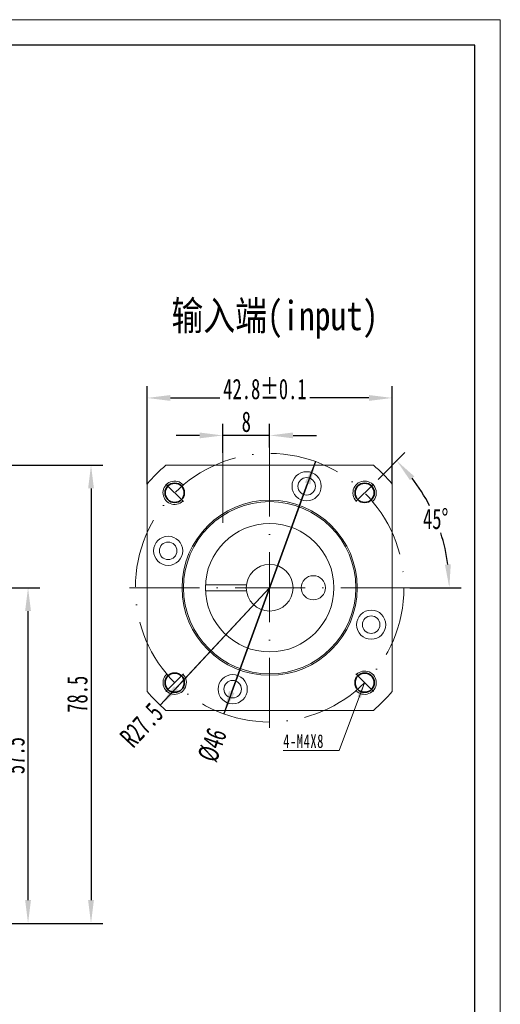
# Model space of a CAD drawing. Header units: millimetres. Extents: x 1426 to 1791, y 1047 to 1305.
# Tile 5 of 5: x 1709 to 1791, y 1136 to 1305. Entities that reach past the tile are written whole.
import ezdxf

# ---------------------------------------------------------------- set-up
doc = ezdxf.new("R2010")
doc.units = ezdxf.units.MM
doc.header["$PDSIZE"] = -5
doc.linetypes.add('ACAD_ISO10W100', pattern=[18, 12, -3, 0, -3])
doc.layers.get('0').update_dxf_attribs({"lineweight": 18})
doc.layers.get('Defpoints').update_dxf_attribs({"lineweight": 18})
for name, color, linetype, lineweight in [('7标注层', 4, 'Continuous', 35), ('中心线层', 7, 'ACAD_ISO10W100', 20), ('图框_外框线', 7, 'Continuous', 18), ('尺寸线层', 3, 'Continuous', 18), ('粗实线层', 7, 'Continuous', 35), ('细实线层', 7, 'Continuous', 18)]:
    doc.layers.add(name, color=color, linetype=linetype, lineweight=lineweight)
doc.styles.add('PC_TEXTSTYLE', font='txt', dxfattribs={"width": 0.8})
doc.styles.add('标准', font='txt', dxfattribs={"width": 0.667})
doc.dimstyles.new('GB_尺寸', dxfattribs={"dimtxt": 3.5, "dimasz": 4, "dimexe": 2, "dimexo": 0, "dimtad": 1, "dimdsep": 46, "dimtxsty": '标准', "dimblk": '_CAXARROW', "dimcen": 0, "dimdle": 8, "dimazin": 2, "dimtfac": 0.707107, "dimtdec": 3, "dimtmove": 2, "dimatfit": 3, "dimfxl": 1, "dimfrac": 2, "dimtolj": 1, "dimarcsym": 1})
doc.dimstyles.new('标准', dxfattribs={"dimtxt": 3.5, "dimasz": 4, "dimexe": 2, "dimexo": 0, "dimtad": 1, "dimdsep": 46, "dimtxsty": '标准', "dimblk": '_CAXARROW', "dimcen": 0, "dimdle": 8, "dimazin": 2, "dimtfac": 0.707107, "dimtdec": 3, "dimtmove": 2, "dimatfit": 3, "dimfxl": 1, "dimfrac": 2, "dimtolj": 1, "dimarcsym": 1})

# ---------------------------------------------------------------- blocks, each defined once
blk = doc.blocks.new('_CAXARROW')
blk.add_hatch(color=0).paths.add_polyline_path([(0, 0), (-1, 0.125), (-1, -0.125)], flags=0)
blk = doc.blocks.new('*D256')
at = {"layer": 'Defpoints', "color": 0, "lineweight": -2}
for p in [(1675.18, 1228.32), (1689.18, 1149.82), (1720.92, 1149.82)]:
    blk.add_point(p, dxfattribs=at)
at = {"layer": '尺寸线层', "color": 0, "lineweight": -2}
for p, q in [((1675.18, 1228.32), (1722.92, 1228.32)), ((1720.92, 1224.32), (1720.92, 1153.82)), ((1689.18, 1149.82), (1722.92, 1149.82))]:
    blk.add_line(p, q, dxfattribs=at)
at = {"layer": '尺寸线层', "color": 0, "lineweight": -2, "xscale": 4, "yscale": 4, "zscale": 4}
for p, rotation in [((1720.92, 1228.32), 90), ((1720.92, 1149.82), 270)]:
    blk.add_blockref('_CAXARROW', p, dxfattribs=dict(at, rotation=rotation))
at = {"layer": '尺寸线层', "color": 0, "insert": (1718.59, 1189.07), "char_height": 3.5, "attachment_point": 5, "rotation": 90, "style": '标准', "bg_fill": 3, "box_fill_scale": 1.1, "bg_fill_color": 257, "bg_fill_transparency": 0}
blk.add_mtext('\\A1;78.5', dxfattribs=at)
blk = doc.blocks.new('*D264')
at = {"layer": 'Defpoints', "color": 0, "lineweight": -2}
for p in [(1694.71, 1207.32), (1710.14, 1207.32), (1689.18, 1149.82)]:
    blk.add_point(p, dxfattribs=at)
at = {"layer": '尺寸线层', "color": 0, "lineweight": -2}
for p, q in [((1694.71, 1207.32), (1712.14, 1207.32)), ((1710.14, 1153.82), (1710.14, 1203.32)), ((1689.18, 1149.82), (1712.14, 1149.82))]:
    blk.add_line(p, q, dxfattribs=at)
at = {"layer": '尺寸线层', "color": 0, "lineweight": -2, "xscale": 4, "yscale": 4, "zscale": 4}
for p, rotation in [((1710.14, 1207.32), 90), ((1710.14, 1149.82), 270)]:
    blk.add_blockref('_CAXARROW', p, dxfattribs=dict(at, rotation=rotation))
at = {"layer": '尺寸线层', "color": 0, "insert": (1707.82, 1178.57), "char_height": 3.5, "attachment_point": 5, "rotation": 90, "style": '标准', "bg_fill": 3, "box_fill_scale": 1.1, "bg_fill_color": 257, "bg_fill_transparency": 0}
blk.add_mtext('\\A1;57.5', dxfattribs=at)
blk = doc.blocks.new('*D265')
at = {"layer": 'Defpoints', "color": 0, "lineweight": -2}
for p in [(1770.07, 1225.88), (1765.48, 1221.28), (1727.51, 1207.32), (1775.51, 1207.32)]:
    blk.add_point(p, dxfattribs=at)
at = {"layer": '尺寸线层', "color": 0, "lineweight": -2}
for p, q in [((1770.07, 1225.88), (1774.68, 1230.49)), ((1775.51, 1207.32), (1784.28, 1207.32))]:
    blk.add_line(p, q, dxfattribs=at)
for start, end in [(27.1331, 37.5462), (7.4538, 17.7879)]:
    blk.add_arc((1751.51, 1207.32), 30.77, start, end, dxfattribs=at)
at = {"layer": '尺寸线层', "color": 0, "lineweight": -2, "xscale": 4, "yscale": 4, "zscale": 4}
for p, rotation in [((1773.27, 1229.07), 131.2730811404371), ((1782.28, 1207.32), 273.7269188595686)]:
    blk.add_blockref('_CAXARROW', p, dxfattribs=dict(at, rotation=rotation))
at = {"layer": '尺寸线层', "color": 0, "insert": (1779.94, 1219.09), "char_height": 3.5, "attachment_point": 5, "style": '标准', "bg_fill": 3, "box_fill_scale": 1.1, "bg_fill_color": 257, "bg_fill_transparency": 0}
blk.add_mtext('\\A1;45%%d', dxfattribs=at)
at = {"layer": 'Defpoints', "color": 0, "lineweight": -2}
blk.add_point((1779.94, 1219.09), dxfattribs=at)
blk = doc.blocks.new('*D266')
at = {"layer": 'Defpoints', "color": 0, "lineweight": -2}
blk.add_point((1751.51, 1207.32), dxfattribs=at)
at = {"layer": '尺寸线层', "color": 0, "lineweight": -2}
blk.add_line((1735.49, 1190.12), (1751.51, 1207.32), dxfattribs=at)
at = {"layer": '尺寸线层', "color": 0, "insert": (1729.59, 1183.78), "char_height": 3.5, "attachment_point": 5, "rotation": 47.0336, "style": '标准', "bg_fill": 3, "box_fill_scale": 1.1, "bg_fill_color": 257, "bg_fill_transparency": 0}
blk.add_mtext('\\A1;R27.5', dxfattribs=at)
at = {"layer": 'Defpoints', "color": 0, "lineweight": -2}
blk.add_point((1732.77, 1187.19), dxfattribs=at)
at = {"layer": '尺寸线层', "color": 0, "lineweight": -2}
blk.add_line((1751.51, 1207.32), (1732.77, 1187.19), dxfattribs=at)
at = {"layer": '尺寸线层', "color": 0, "lineweight": -2, "xscale": 4, "yscale": 4, "zscale": 4, "rotation": 227.0335635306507}
blk.add_blockref('_CAXARROW', (1732.77, 1187.19), dxfattribs=at)
blk = doc.blocks.new('*X234')
at = {"layer": '尺寸线层', "linetype": 'Continuous'}
blk.add_hatch(color=0, dxfattribs=at).paths.add_polyline_path([(10.45, 11.6), (9.83, 8.99), (9.2, 9.22)], flags=0)
at = {"layer": '尺寸线层', "color": 0, "linetype": 'Continuous'}
blk.add_line((10.45, 11.6), (6.1, 0), dxfattribs=at)
at = {"layer": '尺寸线层', "color": 0}
blk.add_line((6.1, 0), (-3.51, 0), dxfattribs=at)
at = {"layer": '尺寸线层', "color": 0, "insert": (0, 1.57), "char_height": 2.3333, "width": 14.0505, "attachment_point": 5, "line_spacing_factor": 1.15057, "style": '标准'}
blk.add_mtext('\\T1.1;4-M4X8', dxfattribs=at)
blk = doc.blocks.new('*D267')
at = {"layer": 'Defpoints', "color": 0, "lineweight": -2}
for p in [(1743.51, 1233.41), (1751.51, 1231.32), (1743.51, 1230.42)]:
    blk.add_point(p, dxfattribs=at)
at = {"layer": '尺寸线层', "color": 0, "lineweight": -2}
for p, q in [((1743.51, 1230.42), (1743.51, 1235.41)), ((1751.51, 1231.32), (1751.51, 1235.41)), ((1739.51, 1233.41), (1735.51, 1233.41)), ((1751.51, 1233.41), (1743.51, 1233.41)), ((1755.51, 1233.41), (1759.51, 1233.41))]:
    blk.add_line(p, q, dxfattribs=at)
at = {"layer": '尺寸线层', "color": 0, "lineweight": -2, "xscale": 4, "yscale": 4, "zscale": 4}
blk.add_blockref('_CAXARROW', (1743.51, 1233.41), dxfattribs=at)
at = {"layer": '尺寸线层', "color": 0, "lineweight": -2, "xscale": 4, "yscale": 4, "zscale": 4, "rotation": 180}
blk.add_blockref('_CAXARROW', (1751.51, 1233.41), dxfattribs=at)
at = {"layer": '尺寸线层', "color": 0, "insert": (1747.51, 1235.74), "char_height": 3.5, "attachment_point": 5, "style": '标准', "bg_fill": 3, "box_fill_scale": 1.1, "bg_fill_color": 257, "bg_fill_transparency": 0}
blk.add_mtext('\\A1;8', dxfattribs=at)
blk = doc.blocks.new('*D268')
at = {"layer": 'Defpoints', "color": 0, "lineweight": -2}
for p in [(1759.37, 1228.93), (1743.65, 1185.7)]:
    blk.add_point(p, dxfattribs=at)
at = {"layer": '尺寸线层', "color": 0, "lineweight": -2}
for p, q in [((1759.37, 1228.93), (1743.65, 1185.7)), ((1745.02, 1189.46), (1758.01, 1225.17))]:
    blk.add_line(p, q, dxfattribs=at)
at = {"layer": '尺寸线层', "color": 0, "lineweight": -2, "xscale": 4, "yscale": 4, "zscale": 4, "rotation": 70.00897316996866}
blk.add_blockref('_CAXARROW', (1759.37, 1228.93), dxfattribs=at)
at = {"layer": '尺寸线层', "color": 0, "insert": (1741.71, 1180.37), "char_height": 3.5, "attachment_point": 5, "rotation": 70.009, "style": '标准', "bg_fill": 3, "box_fill_scale": 1.1, "bg_fill_color": 257, "bg_fill_transparency": 0}
blk.add_mtext('\\A1;%%C46', dxfattribs=at)
at = {"layer": '尺寸线层', "color": 0, "lineweight": -2, "xscale": 4, "yscale": 4, "zscale": 4, "rotation": 250.0089731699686}
blk.add_blockref('_CAXARROW', (1743.65, 1185.7), dxfattribs=at)
blk = doc.blocks.new('*D282')
at = {"layer": 'Defpoints', "color": 0, "lineweight": -2}
for p in [(1772.51, 1239.83), (1730.51, 1225.07), (1772.51, 1225.07)]:
    blk.add_point(p, dxfattribs=at)
at = {"layer": '尺寸线层', "color": 0, "lineweight": -2}
for p, q in [((1730.51, 1225.07), (1730.51, 1241.83)), ((1772.51, 1225.07), (1772.51, 1241.83)), ((1734.51, 1239.83), (1743, 1239.83)), ((1768.51, 1239.83), (1758.41, 1239.83))]:
    blk.add_line(p, q, dxfattribs=at)
at = {"layer": '尺寸线层', "color": 0, "lineweight": -2, "xscale": 4, "yscale": 4, "zscale": 4, "rotation": 180}
blk.add_blockref('_CAXARROW', (1730.51, 1239.83), dxfattribs=at)
at = {"layer": '尺寸线层', "color": 0, "lineweight": -2, "xscale": 4, "yscale": 4, "zscale": 4}
blk.add_blockref('_CAXARROW', (1772.51, 1239.83), dxfattribs=at)
at = {"layer": '尺寸线层', "color": 0, "insert": (1750.7, 1241.34), "char_height": 3.5, "attachment_point": 5, "style": '标准', "bg_fill": 3, "box_fill_scale": 1.1, "bg_fill_color": 257, "bg_fill_transparency": 0}
blk.add_mtext('\\A1;\\A1;42.8{\\H1x;%%P0.1}', dxfattribs=at)

msp = doc.modelspace()

# ---------------------------------------------------------------- linework, layer by layer
at = {"layer": '中心线层'}
for p, q in [((1751.511, 1183.317), (1751.511, 1231.317)), ((1743.511, 1230.424), (1743.511, 1216.945)), ((1727.511, 1207.317), (1775.511, 1207.317)), ((1766.272, 1192.556), (1769.277, 1189.551))]:
    msp.add_line(p, q, dxfattribs=at)
at = {"layer": '图框_外框线', "color": 3}
msp.add_lwpolyline([(1426.366, 1046.779), (1791.002, 1046.779), (1791.002, 1304.629), (1426.366, 1304.629)], close=True, dxfattribs=at)
at = {"layer": '图框_外框线', "color": 3, "lineweight": 25}
msp.add_lwpolyline([(1448.07, 1051.12), (1786.662, 1051.12), (1786.662, 1300.288), (1448.07, 1300.288)], close=True, dxfattribs=at)
at = {"layer": '尺寸线层'}
msp.add_lwpolyline([(1743.387, 1242.483), (1743.387, 1240.329), (1745.526, 1240.329), (1745.526, 1242.483)], close=True, dxfattribs=at)
msp.add_arc((1767.774, 1191.054), 2, 222.50809, 135, dxfattribs=at)
at = {"layer": '粗实线层'}
msp.add_circle((1767.774, 1191.054), 1.65, dxfattribs=at)
at = {"layer": '细实线层'}
for p, q in [((1733.755, 1228.317), (1769.266, 1228.317)), ((1730.511, 1189.562), (1730.511, 1225.072)), ((1740.521, 1207.817), (1747.542, 1207.817)), ((1740.521, 1206.817), (1747.542, 1206.817)), ((1769.266, 1186.317), (1733.755, 1186.317))]:
    msp.add_line(p, q, dxfattribs=at)
for centre, radius in [((1757.838, 1224.701), 2.5), ((1757.838, 1224.701), 1.5), ((1751.511, 1207.317), 15), ((1751.511, 1207.317), 14.75), ((1751.511, 1207.317), 11), ((1734.126, 1213.644), 2.5), ((1734.126, 1213.644), 1.5), ((1751.511, 1207.317), 4), ((1758.988, 1207.317), 2.066), ((1768.895, 1200.99), 2.5), ((1768.895, 1200.99), 1.5), ((1745.183, 1189.933), 2.5), ((1745.183, 1189.933), 1.5)]:
    msp.add_circle(centre, radius, dxfattribs=at)
for start, end in [(130.21417, 139.78583), (40.21417, 49.78583), (220.21417, 229.78583), (310.21417, 319.78583)]:
    msp.add_arc((1751.511, 1207.317), 27.5, start, end, dxfattribs=at)

# ---------------------------------------------------------------- texts
at = {"layer": '7标注层', "color": 0, "insert": (1734.692, 1256.437), "char_height": 5, "width": 57.28332, "attachment_point": 1, "style": 'PC_TEXTSTYLE'}
msp.add_mtext('{\\fSimHei|b0|i0|c134|p2;输入端(input)}', dxfattribs=at)

# ---------------------------------------------------------------- next in the draw order: dimensions: what is measured, and where the dimension line sits
at = {"layer": '尺寸线层'}
dim = msp.add_angular_dim_2l(base=(1779.9373, 1219.0917), line1=((1770.0723, 1225.8786), (1765.4761, 1221.2824)), line2=((1727.5107, 1207.3171), (1775.5107, 1207.3171)), dimstyle='标准', override={"dimtad": 0, "dimtih": 1, "dimtoh": 1, "dimsah": 1, "dimtfill": 1, "dimtzin": 0}, dxfattribs=at)
dim.commit()
dim.dimension.update_dxf_attribs({"geometry": '*D265', "text_midpoint": (1779.9373, 1219.0917), "dimtype": 162})
dim = msp.add_linear_dim(base=(1720.925, 1149.817), p1=(1675.176, 1228.317), p2=(1689.176, 1149.817), angle=270, dimstyle='标准', override={"dimsah": 1, "dimtfill": 1, "dimtzin": 0}, dxfattribs=at)
dim.commit()
dim.dimension.update_dxf_attribs({"geometry": '*D256', "text_midpoint": (1718.589, 1189.067)})

# ---------------------------------------------------------------- next in the draw order: linework, layer by layer
at = {"layer": '中心线层'}
for p, q in [((1736.75, 1222.078), (1733.745, 1225.083)), ((1766.272, 1222.078), (1769.277, 1225.083))]:
    msp.add_line(p, q, dxfattribs=at)
at = {"layer": '尺寸线层'}
for centre, start, end in [((1735.247, 1223.581), 42.50809, 315), ((1767.774, 1223.581), 312.50809, 225)]:
    msp.add_arc(centre, 2, start, end, dxfattribs=at)
at = {"layer": '粗实线层'}
for centre in [(1735.247, 1223.581), (1767.774, 1223.581)]:
    msp.add_circle(centre, 1.65, dxfattribs=at)
at = {"layer": '细实线层'}
msp.add_line((1772.511, 1225.072), (1772.511, 1189.562), dxfattribs=at)

# ---------------------------------------------------------------- next in the draw order: dimensions: what is measured, and where the dimension line sits
at = {"layer": '尺寸线层'}
dim = msp.add_linear_dim(base=(1743.511, 1233.408), p1=(1751.511, 1231.317), p2=(1743.511, 1230.424), dimstyle='标准', override={"dimsah": 1, "dimtfill": 1, "dimtzin": 0}, dxfattribs=at)
dim.commit()
dim.dimension.update_dxf_attribs({"geometry": '*D267', "text_midpoint": (1747.511, 1235.744)})
dim = msp.add_linear_dim(base=(1710.14, 1207.317), p1=(1689.176, 1149.817), p2=(1694.709, 1207.317), angle=90, dimstyle='标准', override={"dimsah": 1, "dimtfill": 1, "dimtzin": 0}, dxfattribs=at)
dim.commit()
dim.dimension.update_dxf_attribs({"geometry": '*D264', "text_midpoint": (1707.823, 1178.567)})
dim = msp.add_radius_dim(center=(1751.511, 1207.317), mpoint=(1732.768, 1187.194), dimstyle='标准', override={"dimpost": 'R<>', "dimsah": 1, "dimtfill": 1, "dimtzin": 0}, dxfattribs=at)
dim.commit()
dim.dimension.update_dxf_attribs({"geometry": '*D266', "text_midpoint": (1729.592, 1183.785), "dimtype": 164})

# ---------------------------------------------------------------- next in the draw order: linework, layer by layer
at = {"layer": '中心线层'}
msp.add_line((1736.75, 1192.556), (1733.745, 1189.551), dxfattribs=at)
msp.add_circle((1751.511, 1207.317), 23, dxfattribs=at)
at = {"layer": '尺寸线层'}
msp.add_arc((1735.247, 1191.054), 2, 132.50809, 45, dxfattribs=at)
at = {"layer": '粗实线层'}
msp.add_circle((1735.247, 1191.054), 1.65, dxfattribs=at)

# ---------------------------------------------------------------- next in the draw order: block references
at = {"layer": '尺寸线层'}
msp.add_blockref('*X234', (1757.321, 1179.453), dxfattribs=at)

# ---------------------------------------------------------------- next in the draw order: dimensions: what is measured, and where the dimension line sits
dim = msp.add_diameter_dim_2p(p1=(1759.374, 1228.931), p2=(1743.648, 1185.703), dimstyle='标准', override={"dimpost": '%%C<>', "dimsah": 1, "dimtfill": 1, "dimtzin": 0}, dxfattribs=at)
dim.commit()
dim.dimension.update_dxf_attribs({"geometry": '*D268', "text_midpoint": (1741.708, 1180.372), "dimtype": 163})

# ---------------------------------------------------------------- next in the draw order: dimensions: what is measured, and where the dimension line sits
dim = msp.add_linear_dim(base=(1772.511, 1239.829), p1=(1730.511, 1225.072), p2=(1772.511, 1225.072), text='\\A1;42.8{\\H1x;%%P0.1}', dimstyle='GB_尺寸', override={"dimsah": 1, "dimtfac": 1, "dimtfill": 1, "dimtzin": 0}, dxfattribs=at)
dim.commit()
dim.dimension.update_dxf_attribs({"geometry": '*D282', "text_midpoint": (1750.704, 1241.341), "dimtype": 160})

doc.saveas('drawing.dxf')
